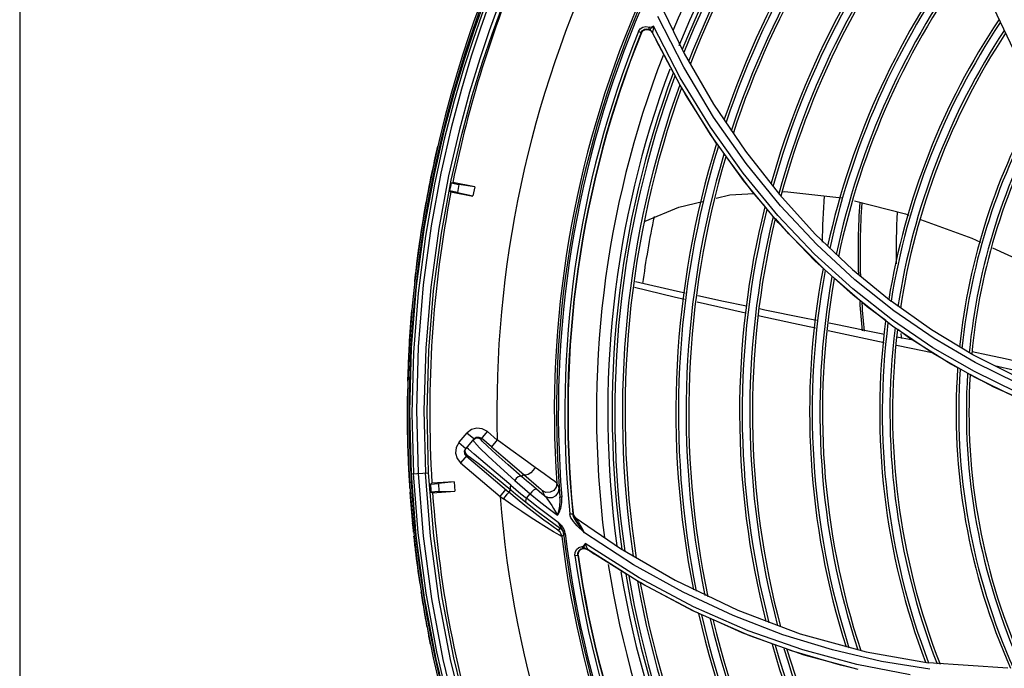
# Model space of a CAD drawing. Extents: x 40.7 to 137.4, y -250.8 to -221.5.
# Tile 256 of 256: x 122.813 to 123.002, y -239.534 to -239.409. Entities that reach past the tile are written whole.
import ezdxf

# ---------------------------------------------------------------- set-up
doc = ezdxf.new("R2010")
doc.units = 0
doc.header["$MEASUREMENT"] = 0
doc.layers.get('0').update_dxf_attribs({"linetype": 'CONTINUOUS'})
doc.layers.add('paredes1', color=8, linetype='CONTINUOUS')

msp = doc.modelspace()

# ---------------------------------------------------------------- linework, layer by layer
at = {"color": 155}
for p, q in [((122.9356213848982, -239.4054851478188), (122.9407040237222, -239.4159319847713)), ((123.0039032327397, -239.4153287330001), (122.9994115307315, -239.4059541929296)), ((122.9406049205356, -239.4186059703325), (122.9356605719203, -239.4088895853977)), ((122.9333632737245, -239.4107782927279), (122.9340166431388, -239.410934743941)), ((122.9339566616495, -239.4111169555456), (122.9340115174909, -239.4109447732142)), ((122.9339592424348, -239.4112585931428), (122.9339566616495, -239.4111169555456)), ((122.9399248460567, -239.4206372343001), (122.9347804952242, -239.4107492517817)), ((122.9319163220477, -239.4117512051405), (122.9324296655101, -239.4119577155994)), ((122.9324296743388, -239.4119577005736), (122.932469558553, -239.4120409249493)), ((122.932469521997, -239.4120410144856), (122.9327758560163, -239.4116059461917)), ((122.9340187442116, -239.4113426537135), (122.9339592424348, -239.4112585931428)), ((122.9342321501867, -239.4114803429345), (122.9340187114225, -239.4113427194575)), ((122.9340871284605, -239.4113444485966), (122.9340187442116, -239.4113426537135)), ((122.9342543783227, -239.4115554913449), (122.9345268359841, -239.41189120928)), ((122.9345619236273, -239.4119015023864), (122.9345452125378, -239.4118763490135)), ((122.9398865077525, -239.4220371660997), (122.9345454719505, -239.4118760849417)), ((122.9345649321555, -239.4119172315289), (122.9348030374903, -239.4124083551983)), ((122.9386660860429, -239.4196510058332), (122.9353007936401, -239.4134221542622)), ((122.9407040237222, -239.4159319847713), (122.9463278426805, -239.4256757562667)), ((122.9463278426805, -239.4256757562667), (122.952424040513, -239.4346908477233)), ((122.952424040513, -239.4346908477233), (122.958941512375, -239.4429827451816)), ((122.9586608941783, -239.4470044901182), (122.9519823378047, -239.4389025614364)), ((122.9587246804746, -239.4483142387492), (122.9520337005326, -239.4402660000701)), ((122.958941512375, -239.4429827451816), (122.965826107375, -239.450550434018)), ((122.959528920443, -239.4424296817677), (122.9599893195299, -239.4424023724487)), ((122.9599893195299, -239.4424023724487), (122.9709255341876, -239.4435887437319)), ((122.9656814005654, -239.4543858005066), (122.9586608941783, -239.4470044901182)), ((122.965826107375, -239.450550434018), (122.9729561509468, -239.4573342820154)), ((122.9730077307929, -239.4610635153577), (122.9656814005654, -239.4543858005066)), ((122.9729561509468, -239.4573342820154), (122.9803336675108, -239.4634050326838)), ((122.9805910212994, -239.4670393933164), (122.9730077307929, -239.4610635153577)), ((122.9806289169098, -239.4681909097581), (122.9730707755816, -239.4622706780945)), ((122.9880973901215, -239.4688923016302), (122.9803341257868, -239.463404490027)), ((122.9883716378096, -239.4723105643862), (122.9805910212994, -239.4670393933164)), ((122.9790043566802, -239.471393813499), (122.9683007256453, -239.4691090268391)), ((122.9883862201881, -239.4734196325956), (122.9806289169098, -239.4681909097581)), ((122.9960458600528, -239.4736692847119), (122.9880973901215, -239.4688923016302)), ((122.9963124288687, -239.476892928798), (122.9883716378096, -239.4723105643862)), ((122.9963055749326, -239.477970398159), (122.9883862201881, -239.4734196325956)), ((122.9029286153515, -239.4883614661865), (122.9016775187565, -239.4898338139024)), ((122.9029927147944, -239.4883851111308), (122.9048440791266, -239.4900374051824)), ((122.897534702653, -239.4904323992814), (122.8991159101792, -239.488643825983)), ((122.9003589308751, -239.4897830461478), (122.8988126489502, -239.4916027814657)), ((122.900358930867, -239.489783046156), (122.8990564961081, -239.4886763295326)), ((122.9004779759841, -239.4904158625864), (122.9002148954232, -239.4899524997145)), ((122.900214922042, -239.4899525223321), (122.9006734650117, -239.4896414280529)), ((122.9003589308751, -239.4897830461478), (122.9008012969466, -239.4894773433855)), ((122.9008012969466, -239.4894773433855), (122.9013368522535, -239.4894337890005)), ((122.9013368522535, -239.4894337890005), (122.9018220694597, -239.4896637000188)), ((122.9037391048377, -239.4912926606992), (122.9018220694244, -239.4896637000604)), ((122.9048456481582, -239.4899904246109), (122.9037391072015, -239.4912926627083)), ((122.8975102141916, -239.4904960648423), (122.8988126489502, -239.4916027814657)), ((122.8985823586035, -239.4920886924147), (122.8988126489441, -239.491602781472)), ((122.8986258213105, -239.4926242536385), (122.8985823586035, -239.4920886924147)), ((122.8993301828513, -239.491774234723), (122.8989454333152, -239.4914465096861)), ((122.9004265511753, -239.4927024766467), (122.8993301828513, -239.491774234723)), ((122.8990643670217, -239.4929090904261), (122.8978244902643, -239.49436823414)), ((122.8989310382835, -239.4930659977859), (122.8986258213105, -239.4926242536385)), ((122.898931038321, -239.4930659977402), (122.907052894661, -239.4999670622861)), ((122.8978243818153, -239.4943681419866), (122.905404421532, -239.5008091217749)), ((122.9095555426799, -239.4970218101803), (122.9099193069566, -239.4965937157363)), ((122.9108785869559, -239.4974226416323), (122.9123077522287, -239.4986490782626)), ((122.905404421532, -239.5008091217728), (122.9065109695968, -239.4995068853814)), ((122.907052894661, -239.4999670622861), (122.9074347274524, -239.4995177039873)), ((122.9134822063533, -239.4996908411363), (122.9139362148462, -239.500692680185)), ((122.9167037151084, -239.4992288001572), (122.9162574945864, -239.4982418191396)), ((122.916773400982, -239.4998379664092), (122.9168787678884, -239.5009473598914)), ((122.9054044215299, -239.5008091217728), (122.9060385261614, -239.5012619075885)), ((122.9104431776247, -239.5011338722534), (122.9111894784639, -239.5002871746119)), ((122.9124510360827, -239.5027152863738), (122.9104431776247, -239.5011338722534)), ((122.9172321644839, -239.5009180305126), (122.9168787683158, -239.500947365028)), ((122.9147140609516, -239.505275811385), (122.9169094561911, -239.5068972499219)), ((122.9187784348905, -239.5041657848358), (122.9193289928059, -239.5041105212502)), ((122.91884748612, -239.5045146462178), (122.9187811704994, -239.5041675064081)), ((122.9193899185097, -239.5040359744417), (122.9193231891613, -239.5039870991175)), ((122.9193821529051, -239.5043870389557), (122.9193289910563, -239.5041105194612)), ((122.9195740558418, -239.5046151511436), (122.9198194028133, -239.5048529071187)), ((122.9196410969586, -239.504664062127), (122.9198273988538, -239.5048444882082)), ((122.9198995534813, -239.5049313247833), (122.9198193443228, -239.504852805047)), ((122.9198193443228, -239.504852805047), (122.9284855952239, -239.5107542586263)), ((122.916621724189, -239.5059193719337), (122.9165348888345, -239.5057895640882)), ((122.9166576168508, -239.5058970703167), (122.916537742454, -239.5057918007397)), ((122.9169110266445, -239.5068983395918), (122.9165511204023, -239.5073036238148)), ((122.9172318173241, -239.5084723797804), (122.9175913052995, -239.5080687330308)), ((122.9178773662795, -239.5078897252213), (122.9175841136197, -239.5079246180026)), ((122.9309959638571, -239.5138952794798), (122.9215605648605, -239.5077970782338)), ((122.9216706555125, -239.5107933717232), (122.9220744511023, -239.5109478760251)), ((122.9320594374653, -239.5163715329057), (122.9217287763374, -239.5098476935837)), ((122.9324007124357, -239.5174100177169), (122.9220831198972, -239.5109252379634)), ((122.922120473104, -239.5109513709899), (122.9225722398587, -239.5112576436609)), ((122.9284855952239, -239.5107542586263), (122.9389482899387, -239.516858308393)), ((122.9197437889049, -239.5121318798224), (122.9202915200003, -239.5120540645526)), ((122.9197488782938, -239.5121360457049), (122.9197809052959, -239.5115419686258)), ((122.9202915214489, -239.512054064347), (122.9203676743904, -239.5121061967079)), ((122.920367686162, -239.5121062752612), (122.9204154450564, -239.5115763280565)), ((122.9295302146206, -239.5156132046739), (122.92351020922, -239.5118867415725)), ((122.9389482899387, -239.516858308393), (122.9509602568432, -239.5226064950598)), ((122.9328751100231, -239.5176837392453), (122.9322898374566, -239.517321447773)), ((122.9428224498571, -239.5229323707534), (122.9324007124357, -239.5174100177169)), ((122.9532790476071, -239.5275132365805), (122.9428224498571, -239.5229323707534)), ((122.9596248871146, -239.5272991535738), (122.9500778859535, -239.5236247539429)), ((122.9509602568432, -239.5226064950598), (122.9629452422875, -239.5270965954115)), ((122.9633987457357, -239.5302139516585), (122.9529598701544, -239.5265291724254)), ((122.9637072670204, -239.5311800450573), (122.9532790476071, -239.5275132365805)), ((122.9629452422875, -239.5270965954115), (122.9755473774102, -239.5305480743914)), ((122.9612721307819, -239.5304028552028), (122.960393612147, -239.5300800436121)), ((122.9737550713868, -239.5330110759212), (122.9633987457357, -239.5302139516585)), ((122.974051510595, -239.5339641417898), (122.9637072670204, -239.5311800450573)), ((122.9755473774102, -239.5305480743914), (122.9875007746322, -239.5326566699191)), ((122.9839790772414, -239.5349553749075), (122.9737550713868, -239.5330110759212)), ((122.9877752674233, -239.5338692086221), (122.9785124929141, -239.5323936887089)), ((123.0027083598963, -239.5337090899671), (122.9875008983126, -239.5326559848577))]:
    msp.add_line(p, q, dxfattribs=at)
at = {"color": 6, "linetype": 'Continuous'}
for p, q in [((122.8948666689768, -239.4279258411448), (122.8936996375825, -239.4326324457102)), ((122.8936996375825, -239.4326324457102), (122.8925449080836, -239.4377803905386)), ((122.8947121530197, -239.4323897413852), (122.8928270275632, -239.4409665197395)), ((122.8929267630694, -239.437745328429), (122.8940802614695, -239.4326145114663)), ((122.8927330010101, -239.4391480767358), (122.8908726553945, -239.4492034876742)), ((122.8925449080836, -239.4377803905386), (122.8914223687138, -239.4434268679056)), ((122.8918067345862, -239.4433631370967), (122.8929267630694, -239.437745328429)), ((122.8928270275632, -239.4409665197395), (122.8910752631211, -239.4509252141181)), ((122.8960136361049, -239.4407606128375), (122.8963361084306, -239.4406713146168)), ((122.8960136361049, -239.4407606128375), (122.8975144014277, -239.4410521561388)), ((122.9005388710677, -239.4414877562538), (122.8963361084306, -239.4406713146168)), ((122.8975144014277, -239.4410521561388), (122.8972220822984, -239.4425569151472)), ((122.9005327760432, -239.4415191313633), (122.8975144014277, -239.4410521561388)), ((122.8957150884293, -239.4422641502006), (122.8959794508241, -239.4424674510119)), ((122.8972220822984, -239.4425569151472), (122.8957150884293, -239.4422641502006)), ((122.8959794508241, -239.4424674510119), (122.9001896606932, -239.443285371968)), ((122.8972220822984, -239.4425569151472), (122.9001957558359, -239.4432539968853)), ((122.9005327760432, -239.4415191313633), (122.9001957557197, -239.4432539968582)), ((122.8914223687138, -239.4434268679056), (122.8903533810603, -239.4496738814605)), ((122.890739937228, -239.4495731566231), (122.8918067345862, -239.4433631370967)), ((122.8903533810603, -239.4496738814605), (122.8893746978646, -239.4566228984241)), ((122.8897605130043, -239.4564897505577), (122.890739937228, -239.4495731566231)), ((122.8893746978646, -239.4566228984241), (122.8885466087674, -239.4643136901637)), ((122.8889169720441, -239.4642847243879), (122.8897605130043, -239.4564897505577)), ((122.8888606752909, -239.4608286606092), (122.8888597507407, -239.4608384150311)), ((122.8885466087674, -239.4643136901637), (122.8879548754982, -239.4725296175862)), ((122.888317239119, -239.4726118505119), (122.8889169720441, -239.4642847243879)), ((122.8879548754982, -239.4725296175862), (122.8876589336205, -239.4810148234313)), ((122.8880246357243, -239.4810516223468), (122.888317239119, -239.4726118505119)), ((122.8883679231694, -239.4723670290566), (122.8880250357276, -239.48450454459)), ((122.8876983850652, -239.4776183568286), (122.8876817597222, -239.4782431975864)), ((122.8876589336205, -239.4810148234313), (122.8876843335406, -239.4896056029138)), ((122.8880500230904, -239.4895763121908), (122.8880246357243, -239.4810516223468)), ((122.8880250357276, -239.48450454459), (122.8883318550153, -239.4964613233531)), ((122.8875921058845, -239.4875736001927), (122.8876058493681, -239.4883605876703)), ((122.8876012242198, -239.4872261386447), (122.887603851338, -239.4875734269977)), ((122.8876843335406, -239.4896056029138), (122.8880339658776, -239.4981476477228)), ((122.8883995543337, -239.4981257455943), (122.8880500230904, -239.4895763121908)), ((122.8883314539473, -239.4964613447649), (122.8917015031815, -239.4962846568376)), ((122.8897039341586, -239.5077719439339), (122.8888191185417, -239.496436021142)), ((122.8966104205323, -239.4979846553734), (122.892339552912, -239.4982837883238)), ((122.8883995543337, -239.4981257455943), (122.8880339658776, -239.4981476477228)), ((122.8880339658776, -239.4981476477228), (122.8887091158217, -239.5066952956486)), ((122.8890708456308, -239.5066313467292), (122.8883995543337, -239.4981257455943)), ((122.8920511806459, -239.498453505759), (122.892339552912, -239.4982837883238)), ((122.8920511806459, -239.498453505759), (122.8935762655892, -239.4983466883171)), ((122.8936833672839, -239.4998758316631), (122.8921519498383, -239.4999830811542)), ((122.8924599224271, -239.5001110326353), (122.8967383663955, -239.4998114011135)), ((122.8966126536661, -239.4980165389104), (122.8935762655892, -239.4983466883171)), ((122.8935762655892, -239.4983466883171), (122.8936833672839, -239.4998758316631)), ((122.8936833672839, -239.4998758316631), (122.8967361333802, -239.4997795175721)), ((122.8966126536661, -239.4980165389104), (122.8967361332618, -239.4997795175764)), ((122.8921519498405, -239.4999830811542), (122.8924599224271, -239.5001110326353)), ((122.88855688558, -239.5055574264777), (122.888587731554, -239.5059032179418)), ((122.8885760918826, -239.5059043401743), (122.8886536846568, -239.5066868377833)), ((122.8887091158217, -239.5066952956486), (122.8897039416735, -239.5151795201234)), ((122.8900689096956, -239.5151452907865), (122.8890708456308, -239.5066313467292)), ((122.8897039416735, -239.5151795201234), (122.8910051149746, -239.5235411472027)), ((122.8913726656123, -239.5235168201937), (122.8900689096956, -239.5151452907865)), ((122.8910051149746, -239.5235411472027), (122.8925985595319, -239.5317541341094)), ((122.8929377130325, -239.531588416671), (122.8913726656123, -239.5235168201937)), ((122.8925985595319, -239.5317541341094), (122.8943700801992, -239.5394047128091)), ((122.894675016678, -239.5391139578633), (122.8929377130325, -239.531588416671))]:
    msp.add_line(p, q, dxfattribs=at)
for points in [[(122.9058493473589, -239.3997652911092), (122.904648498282, -239.4028385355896), (122.9032396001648, -239.4065950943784), (122.9016420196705, -239.4111047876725), (122.899880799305, -239.4164626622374), (122.8979878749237, -239.4227835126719), (122.8960178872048, -239.4301975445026), (122.8940502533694, -239.4388632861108), (122.8921975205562, -239.4489919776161), (122.8906867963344, -239.4602816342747), (122.8897202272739, -239.472126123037), (122.8893776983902, -239.484207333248), (122.8896857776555, -239.4963905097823)], [(122.8917022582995, -239.4962846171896), (122.8914021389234, -239.4845107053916), (122.8917306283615, -239.4728633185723), (122.8926624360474, -239.4614189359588), (122.8941399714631, -239.4503887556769), (122.8960142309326, -239.440235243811), (122.8980366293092, -239.4314846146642), (122.9000703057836, -239.4240185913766), (122.9020374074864, -239.4176509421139), (122.9038805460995, -239.4122499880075), (122.9055631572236, -239.4077004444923), (122.9070620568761, -239.4039065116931), (122.9083617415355, -239.4007926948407), (122.9094497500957, -239.3983042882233)], [(122.9077708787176, -239.4001376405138), (122.9064812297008, -239.4032754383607), (122.9049971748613, -239.4070768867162), (122.903330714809, -239.4116225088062), (122.901503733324, -239.4170074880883), (122.8995523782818, -239.4233424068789), (122.8975325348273, -239.430754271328), (122.8955223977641, -239.4394087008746), (122.8936391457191, -239.4494961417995), (122.8921116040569, -239.4607054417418), (122.891136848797, -239.4724330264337), (122.8907904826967, -239.4843487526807), (122.8910927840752, -239.4963166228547)], [(122.9046691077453, -239.4003035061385), (122.9034182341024, -239.4033948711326), (122.9019786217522, -239.4071439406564), (122.9003600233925, -239.4116310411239), (122.8985836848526, -239.4169494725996), (122.896681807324, -239.4232139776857), (122.894705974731, -239.430558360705), (122.8927330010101, -239.4391480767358)], [(122.8940802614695, -239.4326145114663), (122.8952451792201, -239.4279253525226), (122.896403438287, -239.4236409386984), (122.8975455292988, -239.4197123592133), (122.8986588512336, -239.4161170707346), (122.8997301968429, -239.4128429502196), (122.9007523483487, -239.4098664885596), (122.9017184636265, -239.4071700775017), (122.9026111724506, -239.4047691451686), (122.9033868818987, -239.4027471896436), (122.9040258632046, -239.4011230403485)], [(122.9045459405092, -239.4015166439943), (122.9032718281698, -239.4047719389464), (122.9018244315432, -239.4086659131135), (122.9002173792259, -239.4132727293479), (122.8984711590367, -239.4186856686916), (122.8966185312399, -239.4250163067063), (122.8947121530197, -239.4323897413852)], [(122.9036700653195, -239.4010266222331), (122.9030248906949, -239.4026675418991), (122.9022499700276, -239.4046888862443), (122.9013596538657, -239.4070849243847), (122.9003911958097, -239.4097895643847), (122.8993648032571, -239.4127806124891), (122.8982893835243, -239.4160702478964), (122.8971741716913, -239.4196755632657), (122.8960293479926, -239.4236184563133), (122.8948666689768, -239.4279258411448)], [(122.8908726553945, -239.4492034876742), (122.8893435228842, -239.4605153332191), (122.8883679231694, -239.4723670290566)], [(122.8910752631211, -239.4509252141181), (122.8896777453, -239.4618842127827), (122.8888036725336, -239.4732638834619), (122.8885114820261, -239.4849065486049), (122.8888191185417, -239.496436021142)], [(122.8877783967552, -239.4752350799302), (122.8877489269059, -239.476029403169), (122.887722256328, -239.476823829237), (122.8876983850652, -239.4776183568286)], [(122.8883318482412, -239.4964613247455), (122.889266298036, -239.5082638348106), (122.890865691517, -239.520260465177)], [(122.8896857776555, -239.4963905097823), (122.8906409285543, -239.5084358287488), (122.8922453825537, -239.5204184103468), (122.8944360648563, -239.5320655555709), (122.8970948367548, -239.5430665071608), (122.8999932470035, -239.5529612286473), (122.9028851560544, -239.5614712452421), (122.9056347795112, -239.5686811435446), (122.908188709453, -239.574793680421), (122.9105051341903, -239.5799465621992), (122.912567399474, -239.5842665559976), (122.9143627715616, -239.5878568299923), (122.9158796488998, -239.5907893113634)], [(122.9179791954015, -239.5906301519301), (122.9163942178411, -239.5877102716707), (122.9145345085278, -239.5841361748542), (122.912404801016, -239.5798284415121), (122.9100176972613, -239.5746908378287), (122.9073968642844, -239.5686063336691), (122.9045803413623, -239.5614278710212), (122.9016257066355, -239.5529625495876), (122.8986537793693, -239.5430687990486), (122.8959209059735, -239.5320139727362), (122.8936827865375, -239.5203382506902), (122.8920612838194, -239.508396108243), (122.891092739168, -239.4963166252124)], [(122.9198013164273, -239.5921888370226), (122.9184843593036, -239.5898859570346), (122.9168965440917, -239.5869991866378), (122.9150359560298, -239.5834597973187), (122.9129092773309, -239.5791917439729), (122.9105275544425, -239.5740960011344), (122.9079140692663, -239.568055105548), (122.9051118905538, -239.5609361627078), (122.9021749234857, -239.5525418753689), (122.8992189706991, -239.5427193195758), (122.8965025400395, -239.5317462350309), (122.8942830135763, -239.5201854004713), (122.8926692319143, -239.5083252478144), (122.8917022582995, -239.4962846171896)], [(122.9157683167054, -239.5917388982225), (122.9144015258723, -239.5891871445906), (122.9127922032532, -239.5860804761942), (122.9109424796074, -239.5823544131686), (122.9088582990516, -239.577933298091), (122.9065504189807, -239.5727218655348), (122.9040397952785, -239.5666048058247), (122.901365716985, -239.5594504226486), (122.8985889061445, -239.5510974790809), (122.8957955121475, -239.5413301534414), (122.8932580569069, -239.5305463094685), (122.8912041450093, -239.5193129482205), (122.8897039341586, -239.5077719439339)], [(122.890865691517, -239.520260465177), (122.8930722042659, -239.5319625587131), (122.895743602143, -239.5429542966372), (122.8986308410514, -239.5527467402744), (122.9014858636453, -239.5610947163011), (122.9042250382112, -239.5682275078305), (122.9067861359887, -239.5743054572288), (122.9091256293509, -239.579452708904), (122.9112219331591, -239.5837852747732), (122.9130621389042, -239.5873965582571), (122.9146429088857, -239.5903655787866)]]:
    msp.add_lwpolyline(points, dxfattribs=at)
at = {"color": 155}
for points in [[(122.9319186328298, -239.4117473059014), (122.9322446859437, -239.4112460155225), (122.9327607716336, -239.4108948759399), (122.9333632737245, -239.4107782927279)], [(122.9347804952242, -239.4107492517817), (122.9345461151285, -239.4108712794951), (122.9342683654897, -239.4109679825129), (122.9340166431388, -239.410934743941)], [(122.9347748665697, -239.4107601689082), (122.9346025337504, -239.4109075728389), (122.9344412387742, -239.4110361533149), (122.9342885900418, -239.4111452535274), (122.9341730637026, -239.4112700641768), (122.9340871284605, -239.4113444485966)], [(122.9347748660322, -239.410760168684), (122.9347556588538, -239.410992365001), (122.9347349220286, -239.4112042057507), (122.9347125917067, -239.4113949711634), (122.9346887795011, -239.4115613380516), (122.9346637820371, -239.4116998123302), (122.934637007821, -239.4118085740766), (122.9346092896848, -239.4118797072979), (122.9345834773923, -239.4119079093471), (122.9345619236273, -239.4119015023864)], [(122.9324296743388, -239.4119577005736), (122.9326868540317, -239.4115680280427), (122.9330874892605, -239.4113051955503), (122.9335430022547, -239.4112252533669), (122.9340187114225, -239.4113427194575)], [(122.9327758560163, -239.4116059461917), (122.9332426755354, -239.4113539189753), (122.9337713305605, -239.4113358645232), (122.9342543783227, -239.4115554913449)], [(122.9345452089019, -239.4118763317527), (122.9344104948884, -239.4116611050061), (122.9342321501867, -239.4114803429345)], [(122.9348030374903, -239.4124083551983), (122.9350483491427, -239.4129101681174), (122.9353007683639, -239.4134221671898)], [(122.9808838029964, -239.4652806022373), (122.9733751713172, -239.4592853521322), (122.9661050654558, -239.4525685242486), (122.9591423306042, -239.4451395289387), (122.9525518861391, -239.4370139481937), (122.9463284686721, -239.4281269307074), (122.9406049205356, -239.4186059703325)], [(122.9520337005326, -239.4402660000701), (122.9457353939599, -239.4315046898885), (122.9398865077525, -239.4220371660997)], [(122.9519823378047, -239.4389025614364), (122.9457037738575, -239.4300856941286), (122.9399248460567, -239.4206372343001)], [(122.9468845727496, -239.4331825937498), (122.9409147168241, -239.4238130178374), (122.9402088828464, -239.4225065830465)], [(122.9562135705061, -239.4452890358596), (122.9536910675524, -239.4423701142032), (122.9487339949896, -239.4357089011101)], [(122.9468496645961, -239.4436517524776), (122.9494676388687, -239.4430264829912), (122.9540246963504, -239.44275617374)], [(122.9332234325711, -239.4480591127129), (122.9396304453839, -239.4453759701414), (122.9441806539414, -239.4442892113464)], [(122.9733207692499, -239.4441633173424), (122.9831133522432, -239.4466792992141), (122.9837185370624, -239.4469007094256)], [(122.9673284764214, -239.4571053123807), (122.9607235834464, -239.4505078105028), (122.9581924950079, -239.4475789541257)], [(122.9730707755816, -239.4622706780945), (122.9657538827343, -239.4556478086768), (122.9587246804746, -239.4483142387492)], [(122.9859735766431, -239.4477257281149), (122.9958206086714, -239.4513283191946), (122.9975015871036, -239.4521022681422)], [(122.9997909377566, -239.4531563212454), (123.0094202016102, -239.4575897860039), (123.0110353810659, -239.4583604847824)], [(122.9409020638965, -239.4618537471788), (122.93941700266, -239.4615334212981), (122.9313656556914, -239.4597010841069)], [(122.9793435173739, -239.4671326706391), (122.9757747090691, -239.4644897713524), (122.9694832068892, -239.4590683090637)], [(122.9407635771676, -239.4630647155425), (122.9387386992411, -239.4626054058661), (122.9311898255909, -239.460802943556)], [(122.9524529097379, -239.4656817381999), (122.9471213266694, -239.4645068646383), (122.9431502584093, -239.4636060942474)], [(122.9526206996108, -239.4643551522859), (122.9482263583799, -239.4634335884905), (122.9432781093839, -239.462366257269)], [(122.966048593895, -239.4671343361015), (122.9634106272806, -239.4665949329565), (122.9561680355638, -239.4650990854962), (122.9551206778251, -239.46487943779)], [(123.0371794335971, -239.4883790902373), (123.0289795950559, -239.4870076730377), (123.0207704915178, -239.4850130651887), (123.0125941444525, -239.4823851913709), (123.0044825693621, -239.4791108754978), (122.9964725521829, -239.4751785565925), (122.9885952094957, -239.4705735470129), (122.9808838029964, -239.4652806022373)], [(122.965866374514, -239.4685875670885), (122.9616438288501, -239.467682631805), (122.95488758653, -239.4662176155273)], [(122.9791127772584, -239.4698033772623), (122.9761856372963, -239.4692069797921), (122.9700714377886, -239.4679569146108), (122.9684703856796, -239.467629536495)], [(122.9931248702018, -239.4761795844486), (122.9917962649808, -239.4754721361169), (122.9836872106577, -239.470349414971), (122.9816091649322, -239.468810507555)], [(122.9845498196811, -239.4708943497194), (122.9817608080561, -239.470342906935), (122.9814848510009, -239.4702866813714)], [(122.9882114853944, -239.4733018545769), (122.9841935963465, -239.4724848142), (122.9813915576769, -239.4718962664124)], [(123.0080149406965, -239.475763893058), (123.0055514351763, -239.4752174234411), (123.0022106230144, -239.4744569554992), (122.9989029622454, -239.4737234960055), (122.9958886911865, -239.4730994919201)], [(123.012401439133, -239.4811625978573), (123.0041745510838, -239.4777635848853), (122.9960458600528, -239.4736692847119)], [(123.012559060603, -239.4840600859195), (123.0043861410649, -239.4808051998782), (122.9963124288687, -239.476892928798)], [(123.0078000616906, -239.4775519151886), (123.0040433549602, -239.4766878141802), (123.0001948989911, -239.4757977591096)], [(123.0074810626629, -239.4831429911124), (123.0000621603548, -239.4798735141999), (122.9955286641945, -239.4774595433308)], [(123.012501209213, -239.4850950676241), (123.0043542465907, -239.4818576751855), (122.9963055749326, -239.477970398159)], [(122.9029927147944, -239.4883851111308), (122.9019836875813, -239.487837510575), (122.9009273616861, -239.4877170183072), (122.8999043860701, -239.4880066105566), (122.8991159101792, -239.488643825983)], [(122.897534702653, -239.4904323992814), (122.8969861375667, -239.491440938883), (122.8968654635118, -239.4924972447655), (122.8971548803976, -239.4935202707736), (122.8978243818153, -239.4943681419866)], [(122.9082193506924, -239.4977222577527), (122.9054640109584, -239.495246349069), (122.9031386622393, -239.493097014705), (122.9014619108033, -239.4914721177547), (122.9004779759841, -239.4904158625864)], [(122.9006734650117, -239.4896414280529), (122.9011986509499, -239.4896049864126), (122.9016775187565, -239.4898338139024)], [(122.9095555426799, -239.4970218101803), (122.9069325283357, -239.4947237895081), (122.9046744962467, -239.4927160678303), (122.9030063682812, -239.4911960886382), (122.9019941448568, -239.4902239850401), (122.9016775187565, -239.4898338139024)], [(122.9121195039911, -239.4952339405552), (122.9099427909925, -239.4936568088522), (122.9074438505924, -239.4918556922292), (122.9048456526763, -239.4899904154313)], [(122.8990643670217, -239.4929090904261), (122.8987547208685, -239.4924549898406), (122.898717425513, -239.4919214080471), (122.898945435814, -239.4914465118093)], [(122.9037391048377, -239.4912926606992), (122.906007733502, -239.4932264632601), (122.9081338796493, -239.495050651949), (122.9108785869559, -239.4974226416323)], [(122.8990643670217, -239.4929090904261), (122.8997341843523, -239.4933235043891), (122.901423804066, -239.4946226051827), (122.904148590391, -239.4968155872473), (122.9074347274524, -239.4995177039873)], [(122.9074395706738, -239.4986399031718), (122.9046275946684, -239.4962579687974), (122.9004265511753, -239.4927024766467)], [(122.9121196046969, -239.4952339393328), (122.9117540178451, -239.4957931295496), (122.9112737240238, -239.496270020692), (122.9107547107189, -239.4965907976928), (122.9102780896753, -239.496705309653), (122.9099193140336, -239.4965937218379)], [(122.9162576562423, -239.4982416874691), (122.9159206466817, -239.4979759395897), (122.9150665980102, -239.4973553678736), (122.9138498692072, -239.4964830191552), (122.9121195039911, -239.4952339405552)], [(122.9082193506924, -239.4977222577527), (122.9091710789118, -239.4985604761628), (122.9101622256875, -239.4994164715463), (122.911188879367, -239.5002866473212)], [(122.909555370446, -239.497021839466), (122.909258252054, -239.4969376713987), (122.9088708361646, -239.4970592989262), (122.9085061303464, -239.4973392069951), (122.9082197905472, -239.4977221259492)], [(122.9124025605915, -239.4994385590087), (122.9114141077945, -239.4986136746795), (122.9104640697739, -239.4978068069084), (122.9095555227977, -239.4970217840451)], [(122.9074398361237, -239.4986398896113), (122.9073121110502, -239.4989971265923), (122.9073121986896, -239.4993008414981), (122.9074347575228, -239.4995177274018)], [(122.9074348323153, -239.4995175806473), (122.9083671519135, -239.500286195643), (122.9093396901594, -239.5010789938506), (122.9103492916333, -239.5018921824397)], [(122.9074395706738, -239.4986399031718), (122.908405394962, -239.4994531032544), (122.9094076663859, -239.5002853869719), (122.9104423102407, -239.5011331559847)], [(122.9124025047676, -239.4994385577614), (122.9121588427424, -239.4994108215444), (122.9118146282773, -239.4995841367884), (122.9114728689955, -239.4998960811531), (122.9111888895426, -239.5002865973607)], [(122.9123077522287, -239.4986490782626), (122.9127965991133, -239.4990701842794), (122.9131490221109, -239.4993781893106), (122.9133739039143, -239.4995817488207), (122.9134822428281, -239.4996906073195)], [(122.9139362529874, -239.5006924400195), (122.9134244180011, -239.5002772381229), (122.9129131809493, -239.4998592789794), (122.9124025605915, -239.4994385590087)], [(122.9162574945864, -239.4982418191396), (122.91613037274, -239.4990128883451), (122.9156709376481, -239.4996486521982), (122.9149767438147, -239.5000124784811), (122.9141908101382, -239.500028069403), (122.9134822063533, -239.4996908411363)], [(122.9139362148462, -239.500692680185), (122.9146472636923, -239.5010264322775), (122.9154318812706, -239.5010070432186), (122.9161224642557, -239.5006416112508), (122.9165797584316, -239.5000038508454), (122.9167037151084, -239.4992288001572)], [(122.9167038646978, -239.4992281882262), (122.9167171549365, -239.4993069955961), (122.916739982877, -239.4995070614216), (122.916773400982, -239.4998379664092)], [(122.9060385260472, -239.5012619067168), (122.9064349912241, -239.5007862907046), (122.9067610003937, -239.5003811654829), (122.9069816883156, -239.5000893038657), (122.9070529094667, -239.4999670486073)], [(122.915655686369, -239.5075907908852), (122.9148195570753, -239.5070866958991), (122.913793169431, -239.5064537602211), (122.9125705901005, -239.5056811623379), (122.9111568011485, -239.5047658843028), (122.909571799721, -239.5037121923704), (122.9078514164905, -239.5025365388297), (122.9060385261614, -239.5012619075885)], [(122.9101511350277, -239.502526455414), (122.9086491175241, -239.5013031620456), (122.9070529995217, -239.4999669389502)], [(122.910442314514, -239.5011330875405), (122.910305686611, -239.501451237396), (122.9102718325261, -239.5017174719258), (122.9103494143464, -239.5018920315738)], [(122.9111894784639, -239.5002871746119), (122.9129063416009, -239.5016867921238), (122.9146415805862, -239.5030645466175), (122.9163948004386, -239.5044203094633)], [(122.9139362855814, -239.5006923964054), (122.9140912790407, -239.5008498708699), (122.9142783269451, -239.5010772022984), (122.9144914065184, -239.5013612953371), (122.9147302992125, -239.5016999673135), (122.9149994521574, -239.5020996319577), (122.9153047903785, -239.5025727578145), (122.9156444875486, -239.5031203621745), (122.91601191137, -239.5037390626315), (122.9163924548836, -239.5044185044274)], [(122.9163924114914, -239.5044185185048), (122.9164556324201, -239.5042389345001), (122.9165195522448, -239.5040406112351), (122.9165842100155, -239.5038215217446), (122.9166485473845, -239.50357882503), (122.9167111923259, -239.5033094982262), (122.916770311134, -239.503010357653), (122.9168232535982, -239.5026788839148), (122.9168664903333, -239.5023124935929), (122.9168954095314, -239.5019070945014), (122.9169031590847, -239.5014518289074), (122.9168787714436, -239.5009473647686)], [(122.9163948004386, -239.5044203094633), (122.9165026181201, -239.5042628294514), (122.9166112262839, -239.5040838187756), (122.916718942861, -239.5038794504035), (122.9168247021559, -239.5036466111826), (122.9169267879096, -239.5033820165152), (122.9170226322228, -239.5030823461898), (122.9171087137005, -239.5027441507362), (122.9171804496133, -239.5023628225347), (122.9172314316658, -239.501933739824), (122.9172526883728, -239.5014530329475), (122.9172334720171, -239.5009187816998)], [(122.9158181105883, -239.5068253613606), (122.915290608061, -239.5064519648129), (122.9146093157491, -239.5059581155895), (122.9137607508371, -239.5053296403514), (122.9127303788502, -239.5045498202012), (122.9115219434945, -239.5036141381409), (122.9101511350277, -239.502526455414)], [(122.9103492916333, -239.5018921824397), (122.9125269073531, -239.5036075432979), (122.9147140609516, -239.505275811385)], [(122.916537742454, -239.5057918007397), (122.9144827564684, -239.504267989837), (122.9124510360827, -239.5027152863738)], [(122.9191980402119, -239.5052479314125), (122.9189882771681, -239.5048775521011), (122.91884748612, -239.5045146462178)], [(122.9201631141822, -239.5064069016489), (122.9197923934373, -239.5060081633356), (122.9194691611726, -239.5056241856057), (122.9191980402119, -239.5052479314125)], [(122.9193231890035, -239.5039870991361), (122.9193223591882, -239.5040014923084), (122.9193244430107, -239.5040441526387), (122.9193289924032, -239.5041105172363)], [(122.9193231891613, -239.5039870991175), (122.9194042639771, -239.5043188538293), (122.9195740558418, -239.5046151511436)], [(122.9205117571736, -239.5062940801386), (122.9202416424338, -239.5059117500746), (122.9200039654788, -239.505566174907), (122.9197971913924, -239.5052484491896), (122.9196223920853, -239.5049512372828), (122.9194823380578, -239.5046664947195), (122.9193821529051, -239.5043870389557)], [(122.9193899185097, -239.5040359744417), (122.9194711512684, -239.5043677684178), (122.9196410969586, -239.504664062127)], [(122.9215561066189, -239.5077941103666), (122.9213031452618, -239.5072839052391), (122.9210549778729, -239.506810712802), (122.920820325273, -239.506388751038), (122.9206113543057, -239.5060199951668), (122.9204327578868, -239.505706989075), (122.9202715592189, -239.50544913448), (122.9201278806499, -239.5052353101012), (122.9200034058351, -239.5050617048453), (122.9198995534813, -239.5049313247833)], [(122.9165510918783, -239.5073036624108), (122.9164393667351, -239.5072427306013), (122.916198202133, -239.5070860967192), (122.9158181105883, -239.5068253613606)], [(122.916534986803, -239.505789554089), (122.9166320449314, -239.5059686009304), (122.9167194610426, -239.5061353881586), (122.9167975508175, -239.5062906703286), (122.9168658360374, -239.5064338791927), (122.9169237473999, -239.5065646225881), (122.9169697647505, -239.5066807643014), (122.917001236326, -239.5067771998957), (122.9170169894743, -239.5068514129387), (122.9170160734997, -239.5069023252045), (122.9169971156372, -239.5069274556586), (122.916959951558, -239.5069247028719), (122.9169095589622, -239.5068971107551)], [(122.9172318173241, -239.5084723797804), (122.9171166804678, -239.5080295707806), (122.9168851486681, -239.5076295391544), (122.9165511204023, -239.5073036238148)], [(122.9175841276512, -239.507924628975), (122.917528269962, -239.50762764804), (122.9174366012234, -239.50734810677), (122.917320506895, -239.507093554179), (122.917192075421, -239.50685977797), (122.9170613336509, -239.5066365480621), (122.9169336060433, -239.5064226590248), (122.9168161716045, -239.5062300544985), (122.9167132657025, -239.5060647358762), (122.916621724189, -239.5059193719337)], [(122.917881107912, -239.5078926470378), (122.917809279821, -239.5075202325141), (122.917695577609, -239.5071886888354), (122.9175516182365, -239.5069006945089), (122.9173901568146, -239.5066575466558), (122.9172252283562, -239.506456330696), (122.9170672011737, -239.5062881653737), (122.9169198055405, -239.5061429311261), (122.9167834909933, -239.5060140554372), (122.9166576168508, -239.5058970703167)], [(122.9169110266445, -239.5068983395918), (122.9172399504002, -239.5072184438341), (122.9174731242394, -239.5076175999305), (122.9175913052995, -239.5080687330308)], [(122.9215605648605, -239.5077970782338), (122.9210460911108, -239.5072870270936), (122.9205805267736, -239.5068293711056), (122.9201631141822, -239.5064069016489)], [(122.921556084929, -239.5077941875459), (122.9211644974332, -239.5072170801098), (122.9208176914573, -239.5067240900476), (122.9205117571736, -239.5062940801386)], [(122.9172318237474, -239.5084723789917), (122.9170910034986, -239.5084096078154), (122.9167860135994, -239.5082451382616), (122.9163093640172, -239.5079747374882), (122.915655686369, -239.5075907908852)], [(122.9175841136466, -239.507924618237), (122.9175901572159, -239.5080016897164), (122.9175925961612, -239.5080499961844), (122.9175913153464, -239.508068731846)], [(122.9197809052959, -239.5115419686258), (122.9200524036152, -239.5109818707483), (122.9205159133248, -239.5105805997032), (122.921159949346, -239.5103894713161)], [(122.9202915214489, -239.512054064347), (122.9203194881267, -239.5115876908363), (122.9205348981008, -239.5111601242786), (122.9208889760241, -239.5108633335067), (122.9213600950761, -239.5107269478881)], [(122.9204154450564, -239.5115763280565), (122.9206937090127, -239.5111246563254), (122.9211425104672, -239.5108446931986), (122.9216706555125, -239.5107933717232)], [(122.921360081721, -239.5107266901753), (122.9212665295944, -239.5106836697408), (122.9211934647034, -239.5105623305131), (122.9211548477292, -239.5103858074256)], [(122.921159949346, -239.5103894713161), (122.9212357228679, -239.510382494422), (122.9213016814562, -239.5103581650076), (122.9213587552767, -239.5103153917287), (122.9214172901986, -239.5102616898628), (122.9214781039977, -239.5101965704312), (122.9215397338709, -239.5101216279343)], [(122.9213600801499, -239.5107267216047), (122.9214211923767, -239.5106967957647), (122.9214577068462, -239.5105826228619), (122.9214951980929, -239.5104178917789)], [(122.9220829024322, -239.5109257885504), (122.9218585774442, -239.5108067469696), (122.9216137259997, -239.5107393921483), (122.9213600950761, -239.5107269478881)], [(122.9214951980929, -239.5104178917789), (122.9215739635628, -239.51024555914), (122.9216480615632, -239.510055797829), (122.9217237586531, -239.5098441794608)], [(122.9215397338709, -239.5101216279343), (122.9215974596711, -239.5100429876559), (122.9216460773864, -239.5099697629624), (122.9216862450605, -239.5099021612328), (122.9217287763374, -239.5098476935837)], [(122.9219827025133, -239.5104140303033), (122.921907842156, -239.5102401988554), (122.9218216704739, -239.510050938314), (122.9217237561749, -239.5098438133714)], [(122.9220831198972, -239.5109252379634), (122.9221132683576, -239.510939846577), (122.9221340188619, -239.5109305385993), (122.9221394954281, -239.5108880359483), (122.9221257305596, -239.5108098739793), (122.9220930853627, -239.5107017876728), (122.9220449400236, -239.5105693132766), (122.9219827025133, -239.5104140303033)], [(122.9225722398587, -239.5112576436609), (122.9230355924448, -239.5115695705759), (122.9235101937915, -239.5118867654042)], [(122.9500778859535, -239.5236247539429), (122.9405191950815, -239.5191645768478), (122.9309959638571, -239.5138952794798)], [(122.9529598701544, -239.5265291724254), (122.9424934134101, -239.521924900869), (122.9320594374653, -239.5163715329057)], [(122.9434314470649, -239.5231855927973), (122.9423244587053, -239.5226913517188), (122.9328751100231, -239.5176837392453)], [(122.9575532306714, -239.5290363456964), (122.9518049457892, -239.5269241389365), (122.9462918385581, -239.524462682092)], [(122.9785124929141, -239.5323936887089), (122.9691164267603, -239.530213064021), (122.9596248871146, -239.5272991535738)], [(122.9730926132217, -239.5336774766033), (122.9706807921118, -239.5331492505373), (122.9612721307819, -239.5304028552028)]]:
    msp.add_lwpolyline(points, dxfattribs=at)
for centre, radius, start, end in [((123.1131429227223, -239.4846559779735), 0.1892692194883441, 131.8563466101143, 157.3056859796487), ((123.1131429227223, -239.4846559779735), 0.1871111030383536, 132.4194790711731, 157.9723449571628), ((123.1131429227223, -239.4846559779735), 0.186260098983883, 132.5841510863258, 158.1055035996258), ((123.1131429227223, -239.4846559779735), 0.1857594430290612, 132.7207677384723, 158.2365964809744), ((123.1131429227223, -239.4846559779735), 0.1842944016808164, 133.1202071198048, 158.6196116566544), ((123.1131429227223, -239.4846559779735), 0.1837938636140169, 133.2565396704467, 158.7502442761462), ((123.1131429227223, -239.4846559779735), 0.174051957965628, 135.8952943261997, 161.2683695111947), ((123.1131429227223, -239.4846559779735), 0.1735513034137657, 136.0300991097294, 161.3964415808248), ((123.1131429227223, -239.4846559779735), 0.1720862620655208, 136.4242077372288, 161.7705226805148), ((123.1131429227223, -239.4846559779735), 0.1715857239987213, 136.5587098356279, 161.8980705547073), ((123.1131429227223, -239.4846559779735), 0.1618437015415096, 139.1608980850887, 164.3526378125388), ((123.1131429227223, -239.4846559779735), 0.16134316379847, 139.2937733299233, 164.4772513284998), ((123.1131429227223, -239.4846559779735), 0.1598781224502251, 139.6822063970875, 164.8410937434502), ((123.1131429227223, -239.4846559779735), 0.1593776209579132, 139.8147598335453, 164.9651029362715), ((123.1131429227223, -239.4846559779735), 0.2083655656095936, 154.4462073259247, 181.4799145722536), ((123.1131429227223, -239.4846559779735), 0.148414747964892, 142.6969069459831, 167.6401345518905), ((123.1131429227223, -239.4846559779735), 0.147914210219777, 142.8275134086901, 167.7602932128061), ((123.1131429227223, -239.4846559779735), 0.1464491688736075, 143.2092720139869, 168.1109297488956), ((123.1131429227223, -239.4846559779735), 0.1459486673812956, 143.3395335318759, 168.2303683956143), ((123.1131429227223, -239.4846559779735), 0.1973534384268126, 156.9312869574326, 183.9473339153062), ((123.1131429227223, -239.4846559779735), 0.196939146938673, 156.7890597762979, 184.7450967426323), ((123.1131429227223, -239.4846559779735), 0.1965840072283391, 156.7854387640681, 184.7453479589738), ((123.1131429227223, -239.4846559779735), 0.1349857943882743, 146.1699285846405, 170.7970522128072), ((123.1131429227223, -239.4846559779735), 0.1344852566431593, 146.2980996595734, 170.9117468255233), ((123.1131429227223, -239.4846559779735), 0.1953405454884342, 158.0844945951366, 185.7325856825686), ((123.1131429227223, -239.4846559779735), 0.1947878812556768, 158.0858086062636, 185.7320019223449), ((123.1131429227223, -239.4846559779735), 0.1947198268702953, 158.0983991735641, 185.7119687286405), ((123.1131429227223, -239.4846559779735), 0.1330202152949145, 146.6726916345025, 171.2465731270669), ((123.1131429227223, -239.4846559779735), 0.1325197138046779, 146.8004910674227, 171.3604927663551), ((123.1131429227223, -239.4846559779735), 0.1892692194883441, 158.8382717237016, 187.2982193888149), ((123.1131429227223, -239.4846559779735), 0.1871111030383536, 159.4532276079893, 187.8735003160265), ((123.1131429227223, -239.4846559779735), 0.1862599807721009, 159.5896382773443, 188.1055036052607), ((123.1131429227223, -239.4846559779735), 0.1857594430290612, 159.7225194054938, 188.2365964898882), ((123.1131429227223, -239.4846559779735), 0.1842944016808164, 160.1108522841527, 188.6196116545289), ((123.1131429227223, -239.4846559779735), 0.1837939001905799, 160.2433301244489, 188.7502442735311), ((123.1131429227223, -239.4846559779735), 0.1203360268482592, 149.8813143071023, 174.0582138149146), ((123.1131429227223, -239.4846559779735), 0.1198354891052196, 150.0066167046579, 174.1657089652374), ((123.1131429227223, -239.4846559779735), 0.1183704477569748, 150.3727659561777, 174.478685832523), ((123.1131429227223, -239.4846559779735), 0.1178699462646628, 150.497664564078, 174.5850491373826), ((123.1131429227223, -239.4846559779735), 0.1740518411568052, 162.8005442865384, 191.2683695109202), ((123.1131429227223, -239.4846559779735), 0.1735513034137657, 162.9307999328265, 191.3964415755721), ((123.1131429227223, -239.4846559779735), 0.1720862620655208, 163.3113783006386, 191.7705226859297), ((123.1131429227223, -239.4846559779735), 0.1715857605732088, 163.4411825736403, 191.8980705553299), ((123.1115457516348, -239.4541801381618), 0.1444390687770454, 175.6504528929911, 179.1806601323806), ((123.1115457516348, -239.4541801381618), 0.1375331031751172, 175.9638604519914, 181.6969366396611), ((123.1115457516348, -239.4541801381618), 0.1371501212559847, 175.9932323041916, 181.8384511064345), ((123.1131429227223, -239.4846559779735), 0.1618437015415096, 165.9436763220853, 194.3526378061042), ((123.1131429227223, -239.4846559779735), 0.16134316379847, 166.0709753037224, 194.4772513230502), ((123.1115457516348, -239.4541801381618), 0.1302441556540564, 176.5511430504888, 180.9115986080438), ((123.1131429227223, -239.4846559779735), 0.182110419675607, 168.1290666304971, 172.2328753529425), ((123.1131429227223, -239.4846559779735), 0.1598781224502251, 166.4428113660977, 194.8410937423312), ((123.1131429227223, -239.4846559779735), 0.1593776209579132, 166.5695976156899, 194.965102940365), ((123.1131429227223, -239.4846559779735), 0.148414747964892, 169.3120170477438, 197.6401345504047), ((123.1131429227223, -239.4846559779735), 0.147914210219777, 169.4355797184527, 197.7602932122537), ((123.1131429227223, -239.4846559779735), 0.1464491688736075, 169.7963564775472, 198.1109297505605), ((123.1131429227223, -239.4846559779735), 0.1459486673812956, 169.9193214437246, 198.230368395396), ((123.1115457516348, -239.4541801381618), 0.1375331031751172, 183.8791428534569, 186.209089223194), ((123.1115457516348, -239.4541801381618), 0.1371501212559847, 184.0271611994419, 186.2606277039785), ((123.1131429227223, -239.4846559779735), 0.1349857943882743, 172.5720335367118, 200.7970522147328), ((123.1131429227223, -239.4846559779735), 0.1344852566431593, 172.6912000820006, 200.9117561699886), ((123.1131429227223, -239.4846559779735), 0.1330202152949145, 173.038943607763, 201.2465731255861), ((123.1131429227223, -239.4846559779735), 0.1325197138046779, 173.1573979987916, 201.3604927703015), ((123.1115457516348, -239.4541801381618), 0.1302441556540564, 186.7831927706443, 187.2333783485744), ((123.1131429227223, -239.4846559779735), 0.1203360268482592, 175.9804743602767, 204.0582138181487), ((123.1131429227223, -239.4846559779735), 0.1198354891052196, 176.0938046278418, 204.1657089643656), ((123.1131429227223, -239.4846559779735), 0.1183704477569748, 176.4242084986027, 204.4786858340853), ((123.1131429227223, -239.4846559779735), 0.1178699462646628, 176.5366480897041, 204.585049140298), ((123.1131429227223, -239.4846559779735), 0.2083655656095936, 184.4462073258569, 211.4670103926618), ((123.1131429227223, -239.4846559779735), 0.1973534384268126, 186.9312869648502, 213.9473339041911), ((123.1131429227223, -239.4846559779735), 0.1969382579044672, 186.7854586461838, 214.7908768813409), ((123.1131429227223, -239.4846559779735), 0.1966393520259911, 186.7864327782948, 214.7898905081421), ((123.1131429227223, -239.4846559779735), 0.1953376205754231, 188.087228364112, 215.7522301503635), ((123.1131429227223, -239.4846559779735), 0.1947878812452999, 188.0858086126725, 215.752973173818), ((123.1131429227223, -239.4846559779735), 0.1947198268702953, 188.098399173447, 215.7281499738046), ((123.1131429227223, -239.4846559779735), 0.1892692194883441, 188.8635911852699, 217.2923942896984), ((123.1131429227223, -239.4846559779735), 0.1871111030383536, 189.4151993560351, 217.9559810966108), ((123.1131429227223, -239.4846559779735), 0.1862599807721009, 189.5896382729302, 218.1055036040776), ((123.1131429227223, -239.4846559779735), 0.1857594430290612, 189.7225194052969, 218.2365964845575), ((123.1131429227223, -239.4846559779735), 0.1842944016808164, 190.1108522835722, 218.619611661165), ((123.1131429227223, -239.4846559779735), 0.1837939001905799, 190.2433301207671, 218.7502442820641), ((123.1131429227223, -239.4846559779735), 0.1740518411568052, 192.8005442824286, 221.2683695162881), ((123.1131429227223, -239.4846559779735), 0.1735513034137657, 192.9307999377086, 221.3964415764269), ((123.1131429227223, -239.4846559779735), 0.1720862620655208, 193.3113783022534, 221.7705226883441), ((123.1131429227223, -239.4846559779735), 0.1715857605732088, 193.4411825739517, 221.8980705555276), ((123.1131429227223, -239.4846559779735), 0.1618437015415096, 195.9436763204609, 224.352637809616), ((123.1131429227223, -239.4846559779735), 0.16134316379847, 196.07097530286, 224.4772513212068), ((123.1131429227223, -239.4846559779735), 0.1598781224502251, 196.4428113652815, 224.8410937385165), ((123.1131429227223, -239.4846559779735), 0.1593776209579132, 196.5695976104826, 224.9651029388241)]:
    msp.add_arc(centre, radius, start, end, dxfattribs=at)
at = {"color": 6, "linetype": 'Continuous'}
for centre, radius, start, end in [((123.1131429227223, -239.4846559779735), 0.2212235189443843, 156.7778941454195, 168.5317705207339), ((123.1131965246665, -239.4846559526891), 0.2256064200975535, 166.9532099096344, 168.0978023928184), ((123.1131751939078, -239.4846559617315), 0.2256064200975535, 168.0912333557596, 169.827173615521), ((123.1131429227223, -239.4846559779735), 0.2215218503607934, 168.5709892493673, 168.9674664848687), ((123.1131429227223, -239.4846559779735), 0.2212235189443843, 169.0060446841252, 183.5317705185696), ((123.1131742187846, -239.4846559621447), 0.2256064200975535, 169.8271297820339, 172.0444498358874), ((123.1131775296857, -239.4846559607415), 0.2256064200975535, 172.2568412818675, 172.521415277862), ((123.1131759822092, -239.4846559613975), 0.2256064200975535, 172.0456591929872, 172.256788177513), ((123.1132040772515, -239.4846559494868), 0.2256064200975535, 172.6186931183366, 173.2411756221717), ((123.113180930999, -239.4846559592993), 0.2256064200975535, 172.5203368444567, 172.7907335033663), ((123.1131997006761, -239.4846559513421), 0.2256064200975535, 173.2631506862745, 173.478698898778), ((123.1131999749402, -239.484655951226), 0.2256064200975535, 173.4803451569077, 173.6508972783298), ((123.1131913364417, -239.484655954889), 0.2256064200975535, 174.9731367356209, 176.7606773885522), ((123.1131925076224, -239.484655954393), 0.2256064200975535, 176.7606943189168, 177.1722256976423), ((123.1131848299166, -239.4846559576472), 0.2256064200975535, 177.1703771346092, 177.606711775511), ((123.1131806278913, -239.484655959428), 0.2256064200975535, 178.436133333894, 178.5008058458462), ((123.1131781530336, -239.484655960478), 0.2256064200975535, 178.3773815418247, 178.435853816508), ((123.1131914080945, -239.484655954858), 0.2256064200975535, 179.5297138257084, 179.9044722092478), ((123.1131904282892, -239.484655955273), 0.2256064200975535, 179.2298788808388, 179.529711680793), ((123.1131932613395, -239.4846559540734), 0.2256064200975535, 179.9044731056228, 180.6526076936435), ((123.1131823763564, -239.484655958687), 0.2256064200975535, 180.9407235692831, 181.0745066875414), ((123.1131870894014, -239.4846559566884), 0.2256064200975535, 181.0746707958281, 181.1831072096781), ((123.1131870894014, -239.4846559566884), 0.2256064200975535, 181.3766137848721, 182.0816967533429), ((123.113192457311, -239.4846559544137), 0.2256064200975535, 182.0812139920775, 183.2864145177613), ((123.113192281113, -239.4846559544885), 0.2256064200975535, 183.2871275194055, 183.7178377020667), ((123.1131429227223, -239.4846559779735), 0.2215218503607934, 183.5709892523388, 183.9674664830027), ((123.1131904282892, -239.484655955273), 0.2256064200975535, 183.893584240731, 184.1935455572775), ((123.1131914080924, -239.484655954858), 0.2256064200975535, 184.1935274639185, 184.5684412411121), ((123.1131429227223, -239.4846559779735), 0.2212235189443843, 184.0060446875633, 198.5317705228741), ((123.1131932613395, -239.4846559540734), 0.2256064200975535, 184.5684070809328, 185.3168480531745), ((123.1131823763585, -239.484655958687), 0.2256064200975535, 185.6053076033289, 185.7391454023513), ((123.1131870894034, -239.4846559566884), 0.2256064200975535, 185.7376760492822, 185.846214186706), ((123.1131870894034, -239.4846559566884), 0.2256064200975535, 186.0398331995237, 186.7448601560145), ((123.113192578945, -239.4846559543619), 0.2256064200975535, 186.7460610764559, 188.3825392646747), ((123.11319187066, -239.4846559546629), 0.2256064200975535, 188.7869461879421, 189.0615357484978), ((123.1131932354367, -239.4846559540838), 0.2256064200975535, 189.0632768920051, 190.004348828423), ((123.1131805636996, -239.4846559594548), 0.2256064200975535, 190.0284503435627, 190.2892905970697), ((123.1131915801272, -239.4846559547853), 0.2256064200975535, 190.2887920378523, 190.493759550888), ((123.113206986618, -239.484655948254), 0.2256064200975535, 190.6256888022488, 191.4194050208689), ((123.1131784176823, -239.4846559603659), 0.2256064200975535, 190.9700616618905, 191.2726738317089), ((123.113180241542, -239.4846559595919), 0.2256064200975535, 191.2753797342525, 191.344489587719)]:
    msp.add_arc(centre, radius, start, end, dxfattribs=at)
at = {"layer": 'paredes1'}
msp.add_line((122.8133168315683, -238.597451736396), (122.8133168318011, -240.0287560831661), dxfattribs=at)

doc.saveas('drawing.dxf')
